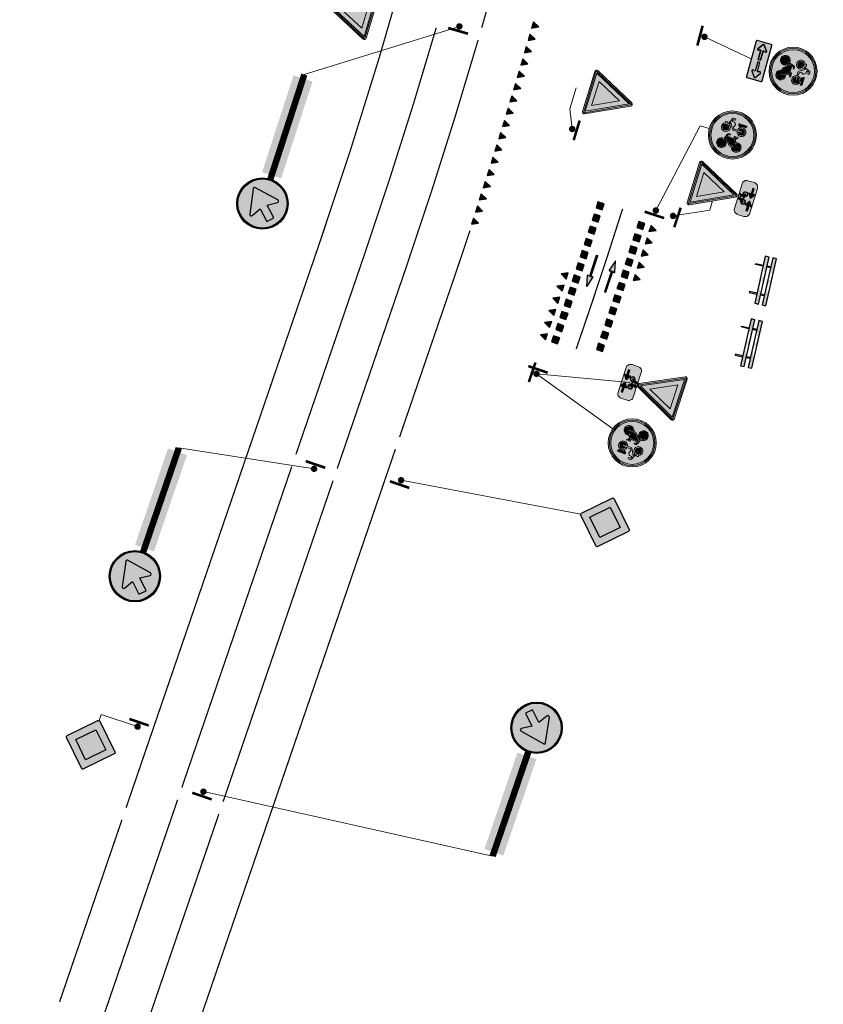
# Model space of a CAD drawing. Header units: metres. Extents: x 232695 to 233536, y 552964 to 554401.
# Tile 9 of 23: x 233237 to 233300, y 553698 to 553775. Entities that reach past the tile are written whole.
import ezdxf

# ---------------------------------------------------------------- set-up
doc = ezdxf.new("R2010")
doc.units = ezdxf.units.M
for name, pattern in [('VW-1-1_STREEP', [2, 1, -1]), ('VW-3-3_STREEP', [6, 3, -3]), ('VW-5050_STREEP', [1, 0.5, -0.5])]:
    doc.linetypes.add(name, pattern=pattern)
for name, color, linetype, lineweight in [('N-WE-VW-MARKERING_DWARS-S', 7, 'Continuous', 25), ('N-WE-VW-VERKEERSTEKEN_BORD-AANPIJLING-T18', 7, 'Continuous', 13), ('N-WE-VW-VERKEERSTEKEN_BORD-S', 7, 'Continuous', 25), ('N-WE-VW-VERKEERSTEKEN_BORD_ONDERBORD-S', 7, 'Continuous', 25), ('N-WE-VW-VERKEERSTEKEN_PAAL-S', 7, 'Continuous', 25), ('N-WE-VW-VERKEERSTEKEN_PAAL_DUBBEL-S', 7, 'Continuous', 25), ('to-xx-bibcontour', 7, 'Continuous', 25), ('to-xx-bibkleur', 7, 'Continuous', 13), ('to-xx-bibmono', 7, 'Continuous', 13)]:
    doc.layers.add(name, color=color, linetype=linetype, lineweight=lineweight)
for name, color, linetype, lineweight, true_color in [('N-WE-VW-MARKERING_DWARS_OVERSTEEK_KANALISATIESTREEP50_010-G', 7, 'VW-5050_STREEP', 13, 0xffffff), ('N-WE-VW-MARKERING_FIGUUR-S', 7, 'Continuous', 13, 0xffffff), ('N-WE-VW-MARKERING_LANGS_STREEP_33-G', 7, 'VW-3-3_STREEP', 13, 0xffffff)]:
    doc.layers.add(name, color=color, linetype=linetype, lineweight=lineweight, true_color=true_color)
doc.layers.add('N-WE-VW-MARKERING_LANGS_STREEP_010-G', color=7, linetype='Continuous', true_color=0xffffff)
doc.layers.add('N-WE-VW-MARKERING_LANGS_STREEP_11_010-G', color=7, linetype='VW-1-1_STREEP', true_color=0xffffff)

# ---------------------------------------------------------------- blocks, each defined once
blk = doc.blocks.new('B01')
h = blk.add_hatch(color=255)
edge = h.paths.add_edge_path()
edge.add_line((0.521, 0.491), (0.991, 0.021))
edge.add_arc((0.971, 0), 0.0293, -45, 45, ccw=False)
edge.add_line((0.991, -0.021), (0.521, -0.491))
edge.add_arc((0.5, -0.471), 0.0293, 225, 315, ccw=False)
edge.add_line((0.479, -0.491), (0.009, -0.021))
edge.add_arc((0.029, 0), 0.0293, 135, 225, ccw=False)
edge.add_line((0.009, 0.021), (0.479, 0.491))
edge.add_arc((0.5, 0.471), 0.0293, 45, 135, ccw=False)
h.paths.add_polyline_path([(0.5, 0.31), (0.81, 0), (0.5, -0.31), (0.19, 0)], flags=16)
at = {"true_color": 0xfad505}
blk.add_hatch(color=40, dxfattribs=at).paths.add_polyline_path([(0.5, 0.31), (0.81, 0), (0.5, -0.31), (0.19, 0)])
at = {"color": 250}
blk.add_lwpolyline([(0.521, 0.491), (0.991, 0.021, -0.414214), (0.991, -0.021), (0.521, -0.491, -0.414214), (0.479, -0.491), (0.009, -0.021, -0.414214), (0.009, 0.021), (0.479, 0.491, -0.414214)], format="xyb", close=True, dxfattribs=at)
at = {"color": 40, "true_color": 0xfad505}
blk.add_lwpolyline([(0.5, 0.31), (0.81, 0), (0.5, -0.31), (0.19, 0)], close=True, dxfattribs=at)
blk = doc.blocks.new('*U10')
at = {"const_width": 0.25, "flags": 128}
blk.add_lwpolyline([(0.128, -0.012, 1), (-0.121, 0.016, 1)], format="xyb", close=True, dxfattribs=at)
at = {"const_width": 0.2, "flags": 128}
blk.add_lwpolyline([(0.758, -0.446), (-0.832, -0.265)], dxfattribs=at)
blk = doc.blocks.new('D02r_BB22')
h = blk.add_hatch(color=255)
edge = h.paths.add_edge_path()
edge.add_arc((0, 2.641), 0.5, 0, 360)
edge = h.paths.add_edge_path(flags=17)
edge.add_arc((0, 2.641), 0.48, 0, 360)
at = {"true_color": 0x007dfa}
h = blk.add_hatch(color=150, dxfattribs=at)
edge = h.paths.add_edge_path()
edge.add_arc((0, 2.641), 0.48, 0, 360)
edge = h.paths.add_edge_path(flags=16)
edge.add_arc((0.142, 2.911), 0.0275, 10.4106, 147.4324)
edge.add_line((0.118, 2.926), (0.009, 2.751))
edge.add_line((0.009, 2.751), (-0.188, 2.948))
edge.add_line((-0.188, 2.948), (-0.297, 2.838))
edge.add_line((-0.297, 2.838), (-0.1, 2.641))
edge.add_line((-0.1, 2.641), (-0.275, 2.532))
edge.add_arc((-0.26, 2.509), 0.0276, 121.9964, 259.0182)
edge.add_line((-0.266, 2.482), (0.234, 2.392))
edge.add_arc((0.238, 2.416), 0.0239, 259.8431, 392.4604)
edge.add_line((0.258, 2.429), (0.169, 2.916))
h = blk.add_hatch(color=255)
edge = h.paths.add_edge_path()
edge.add_arc((0.142, 2.911), 0.0275, 10.4106, 147.4324)
edge.add_line((0.118, 2.926), (0.009, 2.751))
edge.add_line((0.009, 2.751), (-0.188, 2.948))
edge.add_line((-0.188, 2.948), (-0.297, 2.838))
edge.add_line((-0.297, 2.838), (-0.1, 2.641))
edge.add_line((-0.1, 2.641), (-0.275, 2.532))
edge.add_arc((-0.26, 2.509), 0.0276, 121.9964, 259.0182)
edge.add_line((-0.266, 2.482), (0.234, 2.392))
edge.add_arc((0.238, 2.416), 0.0239, 259.8431, 392.4604)
edge.add_line((0.258, 2.429), (0.169, 2.916))
at = {"color": 150, "true_color": 0x007dfa}
blk.add_lwpolyline([(0.169, 2.916, 0.681015), (0.118, 2.926), (0.009, 2.751), (-0.188, 2.948), (-0.297, 2.838), (-0.1, 2.641), (-0.275, 2.532, 0.681015), (-0.266, 2.482), (0.234, 2.392, 0.653244), (0.258, 2.429)], format="xyb", close=True, dxfattribs=at)
at = {"color": 251, "const_width": 0.125}
blk.add_lwpolyline([(0, 2.166), (0, 0)], dxfattribs=at)
at = {"color": 150, "true_color": 0x007dfa}
for radius in [0.5, 0.48]:
    blk.add_circle((0, 2.641), radius, dxfattribs=at)
at = {"color": 254}
blk.add_solid([(-0.195, 2.062), (-0.195, 1.989), (0.195, 2.062), (0.195, 1.989)], dxfattribs=at)
at = {"color": 2, "true_color": 0xffff00}
blk.add_solid([(-0.195, 1.989), (0.195, 1.989), (-0.195, 0.079), (0.195, 0.079)], dxfattribs=at)
blk = doc.blocks.new('*U25')
at = {"const_width": 0.2, "flags": 128}
blk.add_lwpolyline([(0.489, 0.733), (0.228, -0.846)], dxfattribs=at)
at = {"const_width": 0.25, "flags": 128}
blk.add_lwpolyline([(0.024, 0.125, 1), (-0.017, -0.121, 1)], format="xyb", close=True, dxfattribs=at)
blk = doc.blocks.new('*U13')
at = {"const_width": 0.2, "flags": 128}
blk.add_lwpolyline([(0.451, 0.757), (0.272, -0.833)], dxfattribs=at)
at = {"const_width": 0.25, "flags": 128}
blk.add_lwpolyline([(0.017, 0.126, 1), (-0.011, -0.122, 1)], format="xyb", close=True, dxfattribs=at)
blk = doc.blocks.new('OB502')
at = {"true_color": 0xffffff}
h = blk.add_hatch(color=7, dxfattribs=at)
edge = h.paths.add_edge_path(flags=16)
edge.add_line((-0.022, 0.182), (-0.213, 0.182))
edge.add_line((-0.213, 0.182), (-0.201, 0.232))
edge.add_arc((-0.213, 0.235), 0.0125, 346.809, 484.6547)
edge.add_line((-0.22, 0.245), (-0.33, 0.17))
edge.add_arc((-0.323, 0.159), 0.0125, 124.6547, 235.3344)
edge.add_line((-0.33, 0.149), (-0.22, 0.073))
edge.add_arc((-0.213, 0.084), 0.0125, 235.3344, 373.1912)
edge.add_line((-0.201, 0.086), (-0.213, 0.136))
edge.add_line((-0.213, 0.136), (-0.022, 0.136))
edge.add_line((-0.022, 0.136), (-0.022, 0.182))
edge = h.paths.add_edge_path(flags=16)
edge.add_line((0.33, 0.17), (0.22, 0.245))
edge.add_arc((0.213, 0.235), 0.0125, 55.3453, 193.191)
edge.add_line((0.201, 0.232), (0.213, 0.182))
edge.add_line((0.213, 0.182), (0.022, 0.182))
edge.add_line((0.022, 0.182), (0.022, 0.136))
edge.add_line((0.022, 0.136), (0.213, 0.136))
edge.add_line((0.213, 0.136), (0.201, 0.086))
edge.add_arc((0.213, 0.084), 0.0125, 166.8088, 304.6656)
edge.add_line((0.22, 0.073), (0.33, 0.149))
edge.add_arc((0.323, 0.159), 0.0125, 304.6656, 415.3453)
edge = h.paths.add_edge_path()
edge.add_arc((0.357, 0.018), 0.018, 270, 360)
edge.add_line((0.375, 0.018), (0.375, 0.3))
edge.add_arc((0.357, 0.3), 0.018, 360, 450)
edge.add_line((0.357, 0.318), (-0.357, 0.318))
edge.add_arc((-0.357, 0.3), 0.018, 90, 180)
edge.add_line((-0.375, 0.3), (-0.375, 0.018))
edge.add_arc((-0.357, 0.018), 0.018, 180, 270)
edge.add_line((-0.357, 0), (0.357, 0))
blk.add_hatch(color=250).paths.add_polyline_path([(-0.022, 0.136), (-0.022, 0.182), (-0.213, 0.182), (-0.201, 0.232, 0.68629), (-0.22, 0.245), (-0.33, 0.17, 0.524342), (-0.33, 0.149), (-0.22, 0.073, 0.686362), (-0.201, 0.086), (-0.213, 0.136)])
h = blk.add_hatch(color=250)
edge = h.paths.add_edge_path()
edge.add_line((0.33, 0.17), (0.22, 0.245))
edge.add_arc((0.213, 0.235), 0.0125, 55.3453, 193.191)
edge.add_line((0.201, 0.232), (0.213, 0.182))
edge.add_line((0.213, 0.182), (0.022, 0.182))
edge.add_line((0.022, 0.182), (0.022, 0.136))
edge.add_line((0.022, 0.136), (0.213, 0.136))
edge.add_line((0.213, 0.136), (0.201, 0.086))
edge.add_arc((0.213, 0.084), 0.0125, 166.8088, 304.6656)
edge.add_line((0.22, 0.073), (0.33, 0.149))
edge.add_arc((0.323, 0.159), 0.0125, 304.6656, 415.3453)
at = {"color": 250}
for points in [[(0.357, 0, 0.414214), (0.375, 0.018), (0.375, 0.3, 0.414214), (0.357, 0.318), (-0.357, 0.318, 0.414214), (-0.375, 0.3), (-0.375, 0.018, 0.414214), (-0.357, 0)], [(-0.213, 0.136), (-0.201, 0.086, -0.686362), (-0.22, 0.073), (-0.33, 0.149, -0.524342), (-0.33, 0.17), (-0.22, 0.245, -0.68629), (-0.201, 0.232), (-0.213, 0.182), (-0.022, 0.182), (-0.022, 0.136)], [(-0.022, 0.182), (-0.213, 0.182), (-0.201, 0.232, 0.68629), (-0.22, 0.245), (-0.33, 0.17, 0.524342), (-0.33, 0.149), (-0.22, 0.073, 0.686362), (-0.201, 0.086), (-0.213, 0.136), (-0.022, 0.136)], [(0.33, 0.17), (0.22, 0.245, 0.68629), (0.201, 0.232), (0.213, 0.182), (0.022, 0.182), (0.022, 0.136), (0.213, 0.136), (0.201, 0.086, 0.686362), (0.22, 0.073), (0.33, 0.149, 0.524342)]]:
    blk.add_lwpolyline(points, format="xyb", close=True, dxfattribs=at)
blk = doc.blocks.new('N-SVW-VERKEERSTEKEN_BORD_G12A-SO')
at = {"true_color": 0x007dc8}
h = blk.add_hatch(color=152, dxfattribs=at)
h.dxf.hatch_style = 1
h.paths.add_polyline_path([(-3.35, 0, 1), (3.35, 0, 1)])
h.paths.add_polyline_path([(-0.05, 1.66), (-0.24, 1.96, 0.255306), (-0.31, 2), (-0.71, 2), (-0.61, 2.24, -0.318303), (-0.48, 2.33), (-0.26, 2.33), (-0.26, 2.55), (-0.53, 2.55, 0.321327), (-0.76, 2.41), (-1.16, 1.53), (-1.29, 1.55), (-1.29, 1.72, 0.106802), (-1.66, 1.65), (-1.59, 1.49, 0.671062), (-1.66, 0.25, 0.948349), (-0.96, 1.45), (-0.82, 1.78), (-0.25, 0.85, 0.261076), (-0.1, 0.76), (0.52, 0.76, 0.931549), (1.9, 0.86, 0.922827), (0.53, 0.97), (0, 0.97, -0.255202), (-0.12, 1.04), (-0.22, 1.2), (-0.05, 1.57, 0.251346)], flags=16)
h.paths.add_polyline_path([(-1.23, 1.33), (-1.44, 0.88, 1), (-1.25, 0.79), (-1.05, 1.25, -0.86337), (-1.52, 0.43, -0.929509)], flags=0)
h.paths.add_polyline_path([(0.52, 2), (1.72, 2), (1.72, 1.72), (1.17, 1.72, 0.136609), (0.71, 1.56, -0.485649), (0.59, 1.58), (0.44, 1.89, -0.526528)], flags=16)
h.paths.add_polyline_path([(-0.56, 0.04), (-0.33, 0.04), (-0.33, -0.11), (-0.53, -0.11, 0.345861), (-0.65, -0.19), (-0.74, -0.43), (0.56, -0.43), (0.64, -0.27), (0.41, -0.27, -1), (0.41, -0.11), (0.99, -0.11), (0.99, -0.27), (0.81, -0.27), (0.68, -0.55), (0.89, -0.95, -0.318009), (1.74, -1.18, -0.476174), (1.51, -2.32, -0.529348), (0.4, -1.74), (0.04, -1.74), (-0.85, -0.75), (-0.93, -0.98, -0.427471), (-0.6, -2.02, -0.4733), (-1.74, -2.24, -0.794265), (-1.08, -0.92), (-0.81, -0.15, -0.334348)], flags=16)
h.paths.add_polyline_path([(1.69, 0.88, -0.929509), (0.74, 0.76), (1.25, 0.76, 1), (1.25, 0.97), (0.74, 0.97, -0.86337)], flags=0)
h.paths.add_polyline_path([(-0.79, -0.58), (0.49, -0.58), (0.06, -1.53)], flags=0)
h.paths.add_polyline_path([(-1.14, -1.08), (-1.33, -1.63, 1.053204), (-1.18, -1.68), (-0.99, -1.13, -0.542254), (-0.88, -2.12, -0.632638), (-1.86, -1.66, -0.479903)], flags=0)
h.paths.add_polyline_path([(0.6, -0.73), (0.75, -1.02, 0.234167), (0.4, -1.58), (0.21, -1.58)], flags=0)
h.paths.add_polyline_path([(0.82, -1.17), (1.04, -1.58), (0.56, -1.58, -0.216058)], flags=0)
h.paths.add_polyline_path([(0.96, -1.09, -0.564261), (1.74, -1.75, -0.396488), (1.1, -2.25, -0.350134), (0.56, -1.74), (1.17, -1.74, 0.566151), (1.23, -1.62)], flags=0)
h = blk.add_hatch(color=152, dxfattribs=at)
h.dxf.hatch_style = 1
h.paths.add_polyline_path([(3.36, 1.15), (3.55, 1.22, 0.577878), (-2.83, 2.46), (-2.68, 2.33, -0.577878)])
at = {"true_color": 0xffffff}
h = blk.add_hatch(color=7, dxfattribs=at)
h.dxf.hatch_style = 1
h.paths.add_polyline_path([(-2.68, 2.33), (-2.53, 2.19, -0.577878), (3.17, 1.09), (3.36, 1.15, 0.577878)])
at = {"true_color": 0x007dc8}
h = blk.add_hatch(color=152, dxfattribs=at)
h.dxf.hatch_style = 1
h.paths.add_polyline_path([(-2.68, 2.33), (-2.83, 2.46, 0.180494), (-3.75, 0, 0.414214), (0, -3.75), (0, -3.55, -0.414214), (-3.55, 0, -0.180494)])
at = {"true_color": 0xffffff}
h = blk.add_hatch(color=7, dxfattribs=at)
h.dxf.hatch_style = 1
h.paths.add_polyline_path([(-3.35, 0, -0.180494), (-2.53, 2.19), (-2.68, 2.33, 0.180494), (-3.55, 0, 0.414214), (0, -3.55), (0, -3.35, -0.414214)])
h = blk.add_hatch(color=7, dxfattribs=at)
h.dxf.hatch_style = 1
h.paths.add_polyline_path([(-0.05, 1.66), (-0.24, 1.96, 0.255306), (-0.31, 2), (-0.71, 2), (-0.61, 2.24, -0.318303), (-0.48, 2.33), (-0.26, 2.33), (-0.26, 2.55), (-0.53, 2.55, 0.321327), (-0.76, 2.41), (-1.16, 1.53), (-1.29, 1.55), (-1.29, 1.72, 0.106802), (-1.66, 1.65), (-1.59, 1.49, 0.671062), (-1.66, 0.25, 0.948349), (-0.96, 1.45), (-0.82, 1.78), (-0.25, 0.85, 0.259153), (-0.1, 0.76), (0.52, 0.76, 0.931549), (1.9, 0.86, 0.922827), (0.53, 0.97), (0, 0.97, -0.255465), (-0.12, 1.04), (-0.22, 1.2), (-0.05, 1.57, 0.249583)])
h.paths.add_polyline_path([(-1.52, 0.43, -0.929509), (-1.23, 1.33), (-1.44, 0.88, 1), (-1.25, 0.79), (-1.05, 1.25, -0.86337)], flags=16)
h.paths.add_polyline_path([(1.69, 0.88, -0.929509), (0.74, 0.76), (1.25, 0.76, 1), (1.25, 0.97), (0.74, 0.97, -0.86337)], flags=16)
h = blk.add_hatch(color=7, dxfattribs=at)
h.dxf.hatch_style = 1
h.paths.add_polyline_path([(1.17, 1.72), (1.72, 1.72), (1.72, 2), (0.52, 2, 0.572156), (0.45, 1.88), (0.59, 1.58, 0.436321), (0.7, 1.55, -0.140127)])
h = blk.add_hatch(color=7, dxfattribs=at)
h.dxf.hatch_style = 1
h.paths.add_polyline_path([(0.68, -0.55), (0.81, -0.27), (0.99, -0.27), (0.99, -0.11), (0.41, -0.11, 1), (0.41, -0.27), (0.64, -0.27), (0.56, -0.43), (-0.74, -0.43), (-0.65, -0.19, -0.345861), (-0.53, -0.11), (-0.33, -0.11), (-0.33, 0.04), (-0.56, 0.04, 0.334348), (-0.81, -0.15), (-1.08, -0.92, 0.794265), (-1.74, -2.24, 0.4733), (-0.6, -2.02, 0.427471), (-0.93, -0.98), (-0.85, -0.75), (0.04, -1.74), (0.4, -1.74, 0.529348), (1.51, -2.32, 0.476174), (1.74, -1.18, 0.318009), (0.89, -0.95)])
h.paths.add_polyline_path([(-0.79, -0.58), (0.49, -0.58), (0.06, -1.53)], flags=16)
h.paths.add_polyline_path([(-0.99, -1.13, -0.542254), (-0.88, -2.12, -0.632638), (-1.86, -1.66, -0.479903), (-1.14, -1.08), (-1.33, -1.63, 1.053204), (-1.18, -1.68)], flags=16)
h.paths.add_polyline_path([(0.6, -0.73), (0.75, -1.02, 0.234167), (0.4, -1.58), (0.21, -1.58)], flags=16)
h.paths.add_polyline_path([(0.82, -1.17), (1.04, -1.58), (0.56, -1.58, -0.216058)], flags=16)
h.paths.add_polyline_path([(0.56, -1.74), (1.17, -1.74, 0.566151), (1.23, -1.62), (0.96, -1.09, -0.564261), (1.74, -1.75, -0.396488), (1.1, -2.25, -0.350134)], flags=16)
at = {"true_color": 0x007dc8}
h = blk.add_hatch(color=152, dxfattribs=at)
h.dxf.hatch_style = 1
h.paths.add_polyline_path([(-1.05, 1.25), (-1.25, 0.79, -1), (-1.44, 0.88), (-1.23, 1.33, 0.929509), (-1.52, 0.43, 0.86337)])
h = blk.add_hatch(color=152, dxfattribs=at)
h.dxf.hatch_style = 1
h.paths.add_polyline_path([(3.75, 0, 0.083022), (3.55, 1.22), (3.36, 1.15, -0.083022), (3.55, 0, -0.414214), (0, -3.55), (0, -3.75, 0.414214)])
at = {"true_color": 0xffffff}
h = blk.add_hatch(color=7, dxfattribs=at)
h.dxf.hatch_style = 1
h.paths.add_polyline_path([(3.36, 1.15), (3.17, 1.09, -0.083022), (3.35, 0, -0.414214), (0, -3.35), (0, -3.55, 0.414214), (3.55, 0, 0.083022)])
at = {"true_color": 0x007dc8}
h = blk.add_hatch(color=152, dxfattribs=at)
h.dxf.hatch_style = 1
h.paths.add_polyline_path([(0.74, 0.97), (1.25, 0.97, -1), (1.25, 0.76), (0.74, 0.76, 0.929509), (1.69, 0.88, 0.86337)])
h = blk.add_hatch(color=152, dxfattribs=at)
h.dxf.hatch_style = 1
h.paths.add_polyline_path([(-1.18, -1.68, -1.053204), (-1.33, -1.63), (-1.14, -1.08, 0.479903), (-1.86, -1.66, 0.632638), (-0.88, -2.12, 0.542254), (-0.99, -1.13)])
h = blk.add_hatch(color=152, dxfattribs=at)
h.dxf.hatch_style = 1
h.paths.add_polyline_path([(0.49, -0.58), (-0.79, -0.58), (0.06, -1.53)])
h = blk.add_hatch(color=152, dxfattribs=at)
h.dxf.hatch_style = 1
h.paths.add_polyline_path([(0.21, -1.58), (0.4, -1.58, -0.234167), (0.75, -1.02), (0.6, -0.73)])
h = blk.add_hatch(color=152, dxfattribs=at)
h.dxf.hatch_style = 1
h.paths.add_polyline_path([(0.56, -1.74, 0.350134), (1.1, -2.25, 0.396488), (1.74, -1.75, 0.564261), (0.96, -1.09), (1.29, -1.74)])
h = blk.add_hatch(color=152, dxfattribs=at)
h.dxf.hatch_style = 1
h.paths.add_polyline_path([(1.04, -1.58), (0.82, -1.17, 0.216058), (0.56, -1.58)])
at = {"color": 7, "lineweight": 0, "true_color": 0xffffff}
for points in [[(0.53, 0.97, -0.922827), (1.9, 0.86, -0.931549), (0.52, 0.76), (-0.1, 0.76, -0.259153), (-0.25, 0.85), (-0.82, 1.78), (-0.96, 1.45, -0.948349), (-1.66, 0.25, -0.671062), (-1.59, 1.49), (-1.66, 1.65, -0.106802), (-1.29, 1.72), (-1.29, 1.55), (-1.16, 1.53), (-0.76, 2.41, -0.321327), (-0.53, 2.55), (-0.26, 2.55), (-0.26, 2.33), (-0.48, 2.33, 0.318303), (-0.61, 2.24), (-0.71, 2), (-0.31, 2, -0.265598), (-0.23, 1.96), (-0.05, 1.66, -0.249583), (-0.05, 1.57), (-0.22, 1.2), (-0.12, 1.04, 0.255465), (0, 0.97)], [(1.72, 2), (0.52, 2, 0.526528), (0.44, 1.89), (0.59, 1.58, 0.485649), (0.71, 1.56, -0.136609), (1.17, 1.72), (1.72, 1.72)], [(0.68, -0.55), (0.81, -0.27), (0.99, -0.27), (0.99, -0.11), (0.41, -0.11, 1), (0.41, -0.27), (0.64, -0.27), (0.56, -0.43), (-0.74, -0.43), (-0.65, -0.19, -0.345861), (-0.53, -0.11), (-0.33, -0.11), (-0.33, 0.04), (-0.56, 0.04, 0.334348), (-0.81, -0.15), (-1.08, -0.92, 0.794265), (-1.74, -2.24, 0.4733), (-0.6, -2.02, 0.427471), (-0.93, -0.98), (-0.85, -0.75), (0.04, -1.74), (0.4, -1.74, 0.529348), (1.51, -2.32, 0.476174), (1.74, -1.18, 0.318009), (0.89, -0.95)], [(-1.05, 1.25, -0.86337), (-1.52, 0.43, -0.929509), (-1.23, 1.33), (-1.44, 0.88, 1), (-1.25, 0.79)], [(0.74, 0.97, -0.86337), (1.69, 0.88, -0.929509), (0.74, 0.76), (1.25, 0.76, 1), (1.25, 0.97)], [(-0.99, -1.13, -0.542254), (-0.88, -2.12, -0.632638), (-1.86, -1.66, -0.479903), (-1.14, -1.08), (-1.33, -1.63, 1.053204), (-1.18, -1.68)], [(0.6, -0.73), (0.21, -1.58), (0.4, -1.58, -0.234167), (0.75, -1.02)], [(0.96, -1.09, -0.564261), (1.74, -1.75, -0.396488), (1.1, -2.25, -0.350134), (0.56, -1.74), (1.17, -1.74, 0.566151), (1.23, -1.62)], [(1.04, -1.58), (0.82, -1.17, 0.216058), (0.56, -1.58)]]:
    blk.add_lwpolyline(points, format="xyb", close=True, dxfattribs=at)
blk.add_lwpolyline([(0.49, -0.58), (-0.79, -0.58), (0.06, -1.53)], close=True, dxfattribs=at)
at = {"color": 152, "lineweight": 0, "true_color": 0x007dc8}
blk.add_circle((0, 0), 3.75, dxfattribs=at)
at = {"color": 7, "lineweight": 0, "true_color": 0xffffff}
for radius in [3.55, 3.35]:
    blk.add_circle((0, 0), radius, dxfattribs=at)
blk = doc.blocks.new('*U9')
at = {"const_width": 0.2, "flags": 128}
blk.add_lwpolyline([(-0.797, 0.362), (0.803, 0.362)], dxfattribs=at)
at = {"const_width": 0.25, "flags": 128}
blk.add_lwpolyline([(-0.122, 0.002, 1), (0.128, 0.002, 1)], format="xyb", close=True, dxfattribs=at)
blk = doc.blocks.new('N-SVW-MARKERING_DWARS_DRIEHOEK_50 50')
at = {"flags": 128}
blk.add_lwpolyline([(0.25, -0.25), (0.5, 0.25), (0, 0.25)], close=True, dxfattribs=at)
blk.add_solid([(0, 0.25), (0.5, 0.25), (0.25, -0.25), (0.5, 0.25)])
blk = doc.blocks.new('N-SVW-VERKEERSTEKEN_BORD_B06-SO')
at = {"true_color": 0xff0000}
h = blk.add_hatch(color=1, dxfattribs=at)
h.dxf.hatch_style = 1
h.paths.add_polyline_path([(-3.53, 3.13), (-0.27, -3.4, 0.284079), (0, -3.56), (0, -3.36, -0.284079), (-0.09, -3.31), (-3.35, 3.22, -0.557537), (-3.26, 3.36), (0, 3.36), (0, 3.56), (-3.26, 3.56, 0.557537)])
at = {"true_color": 0xffffff}
h = blk.add_hatch(color=7, dxfattribs=at)
h.dxf.hatch_style = 1
h.paths.add_polyline_path([(-0.09, -3.31, 0.284079), (0, -3.36), (0, -3.04), (-3.1, 3.16), (0, 3.16), (0, 3.36), (-3.26, 3.36, 0.557537), (-3.35, 3.22)])
at = {"true_color": 0xff0000}
h = blk.add_hatch(color=1, dxfattribs=at)
h.dxf.hatch_style = 1
h.paths.add_polyline_path([(0, -3.04), (0, -1.48), (-1.97, 2.46), (0, 2.46), (0, 3.16), (-3.1, 3.16)], flags=17)
h = blk.add_hatch(color=1, dxfattribs=at)
h.dxf.hatch_style = 1
h.paths.add_polyline_path([(0, 3.36), (3.26, 3.36, -0.557537), (3.35, 3.22), (0.09, -3.31, -0.284079), (0, -3.36), (0, -3.56, 0.284079), (0.27, -3.4), (3.53, 3.13, 0.557537), (3.26, 3.56), (0, 3.56)])
at = {"true_color": 0xffffff}
h = blk.add_hatch(color=7, dxfattribs=at)
h.dxf.hatch_style = 1
h.paths.add_polyline_path([(0, -3.04), (0, -3.36, 0.284079), (0.09, -3.31), (3.35, 3.22, 0.557537), (3.26, 3.36), (0, 3.36), (0, 3.16), (3.1, 3.16)])
at = {"true_color": 0xff0000}
h = blk.add_hatch(color=1, dxfattribs=at)
h.dxf.hatch_style = 1
h.paths.add_polyline_path([(0, -3.04), (3.1, 3.16), (0, 3.16), (0, 2.46), (1.97, 2.46), (0, -1.48)], flags=17)
at = {"true_color": 0xffffff}
h = blk.add_hatch(color=7, dxfattribs=at)
h.dxf.hatch_style = 1
h.paths.add_polyline_path([(0, -1.48), (1.97, 2.46), (-1.97, 2.46)])
at = {"color": 1, "lineweight": 0, "true_color": 0xff0000}
blk.add_lwpolyline([(-3.53, 3.13), (-0.27, -3.4, 0.618034), (0.27, -3.4), (3.53, 3.13, 0.557537), (3.26, 3.56), (-3.26, 3.56, 0.557537)], format="xyb", close=True, dxfattribs=at)
at = {"color": 7, "lineweight": 0, "true_color": 0xffffff}
blk.add_lwpolyline([(-3.35, 3.22), (-0.09, -3.31, 0.618034), (0.09, -3.31), (3.35, 3.22, 0.557537), (3.26, 3.36), (-3.26, 3.36, 0.557537)], format="xyb", close=True, dxfattribs=at)
for points in [[(-3.1, 3.16), (0, -3.04), (3.1, 3.16)], [(-1.97, 2.46), (0, -1.48), (1.97, 2.46)]]:
    blk.add_lwpolyline(points, close=True, dxfattribs=at)
blk = doc.blocks.new('P06')
at = {"layer": 'to-xx-bibkleur'}
h = blk.add_hatch(color=256, dxfattribs=at)
edge = h.paths.add_edge_path()
edge.add_line((-0.508, 0.136), (-0.005, 0.001))
edge.add_arc((0, 0.015), 0.015, 250, 373.2223)
edge.add_line((0.015, 0.018), (-0.007, 0.112))
edge.add_line((-0.007, 0.112), (1.063, 0.112))
edge.add_line((1.063, 0.112), (1.063, 0.188))
edge.add_line((1.063, 0.188), (-0.007, 0.188))
edge.add_line((-0.007, 0.188), (0.015, 0.282))
edge.add_arc((0, 0.285), 0.015, 346.7777, 470)
edge.add_line((-0.005, 0.299), (-0.508, 0.164))
edge.add_arc((-0.504, 0.15), 0.015, 105, 255)
at = {"layer": 'to-xx-bibmono'}
h = blk.add_hatch(color=256, dxfattribs=at)
edge = h.paths.add_edge_path()
edge.add_line((-0.508, 0.136), (-0.005, 0.001))
edge.add_arc((0, 0.015), 0.015, 250, 373.2223)
edge.add_line((0.015, 0.018), (-0.007, 0.112))
edge.add_line((-0.007, 0.112), (1.063, 0.112))
edge.add_line((1.063, 0.112), (1.063, 0.188))
edge.add_line((1.063, 0.188), (-0.007, 0.188))
edge.add_line((-0.007, 0.188), (0.015, 0.282))
edge.add_arc((0, 0.285), 0.015, 346.7777, 470)
edge.add_line((-0.005, 0.299), (-0.508, 0.164))
edge.add_arc((-0.504, 0.15), 0.015, 105, 255)
at = {"layer": 'to-xx-bibcontour'}
blk.add_lwpolyline([(-0.508, 0.136), (-0.005, 0.001, 0.596252), (0.015, 0.018), (-0.007, 0.112), (1.063, 0.112), (1.063, 0.188), (-0.007, 0.188), (0.015, 0.282, 0.596252), (-0.005, 0.299), (-0.508, 0.164, 0.767327)], format="xyb", close=True, dxfattribs=at)
at = {"layer": 'to-xx-bibkleur'}
blk.add_lwpolyline([(-0.508, 0.136), (-0.005, 0.001, 0.596252), (0.015, 0.018), (-0.007, 0.112), (1.063, 0.112), (1.063, 0.188), (-0.007, 0.188), (0.015, 0.282, 0.596252), (-0.005, 0.299), (-0.508, 0.164, 0.767327)], format="xyb", close=True, dxfattribs=at)
at = {"layer": 'to-xx-bibmono'}
blk.add_lwpolyline([(-0.508, 0.136), (-0.005, 0.001, 0.596252), (0.015, 0.018), (-0.007, 0.112), (1.063, 0.112), (1.063, 0.188), (-0.007, 0.188), (0.015, 0.282, 0.596252), (-0.005, 0.299), (-0.508, 0.164, 0.767327)], format="xyb", close=True, dxfattribs=at)
blk = doc.blocks.new('*U12')
at = {"const_width": 0.2, "flags": 128}
blk.add_lwpolyline([(-0.444, -0.752), (-0.264, 0.838)], dxfattribs=at)
at = {"const_width": 0.25, "flags": 128}
blk.add_lwpolyline([(-0.011, -0.122, 1), (0.018, 0.126, 1)], format="xyb", close=True, dxfattribs=at)
blk = doc.blocks.new('*U11')
at = {"const_width": 0.2, "flags": 128}
blk.add_lwpolyline([(-0.751, 0.45), (0.839, 0.27)], dxfattribs=at)
at = {"const_width": 0.25, "flags": 128}
blk.add_lwpolyline([(-0.121, 0.016, 1), (0.128, -0.012, 1)], format="xyb", close=True, dxfattribs=at)
blk = doc.blocks.new('*U14')
at = {"const_width": 0.2, "flags": 128}
blk.add_lwpolyline([(-0.444, -0.753), (-0.265, 0.837)], dxfattribs=at)
at = {"const_width": 0.25, "flags": 128}
blk.add_lwpolyline([(-0.011, -0.122, 1), (0.017, 0.126, 1)], format="xyb", close=True, dxfattribs=at)
blk = doc.blocks.new('N-SVW-MARKERING_DWARS_OVERSTEEK_BLOKSTREEP_050')
at = {"flags": 128}
blk.add_lwpolyline([(0, -0.25), (0.5, -0.25), (0.5, 0.25), (0, 0.25)], close=True, dxfattribs=at)
blk.add_solid([(0, 0.25), (0.5, 0.25), (0, -0.25), (0.5, -0.25)])
blk = doc.blocks.new('*U16')
at = {"const_width": 0.2, "flags": 128}
blk.add_lwpolyline([(0.36, 0.804), (0.367, -0.796)], dxfattribs=at)
at = {"const_width": 0.25, "flags": 128}
blk.add_lwpolyline([(0.003, 0.127, 1), (0.004, -0.123, 1)], format="xyb", close=True, dxfattribs=at)
blk = doc.blocks.new('N-SVW-VERKEERSTEKEN_BORD_ONDERBORD_OB503OB02-SO')
at = {"true_color": 0xffffff}
h = blk.add_hatch(color=7, dxfattribs=at)
h.dxf.hatch_style = 1
edge = h.paths.add_edge_path()
edge.add_line((2.75, -0.52), (2.75, 0.52))
edge.add_arc((2.02, 0.52), 0.726, 0, 90)
edge.add_line((2.02, 1.25), (-2.02, 1.25))
edge.add_arc((-2.02, 0.52), 0.726, 90, 180)
edge.add_line((-2.75, 0.52), (-2.75, -0.52))
edge.add_arc((-2.02, -0.52), 0.726, 180, 270)
edge.add_line((-2.02, -1.25), (2.02, -1.25))
edge.add_arc((2.02, -0.52), 0.726, 270, 360)
at = {"true_color": 0x191919}
h = blk.add_hatch(color=250, dxfattribs=at)
h.dxf.hatch_style = 1
h.paths.add_polyline_path([(0.37, 0.87), (0.43, 1.01), (0.52, 1.01), (0.52, 1.09), (0.23, 1.09, 1), (0.23, 1.01), (0.34, 1.01), (0.3, 0.93), (-0.37, 0.93), (-0.32, 1.05, -0.345861), (-0.26, 1.09), (-0.16, 1.09), (-0.16, 1.17), (-0.27, 1.17, 0.334348), (-0.4, 1.07), (-0.54, 0.67, 0.794265), (-0.88, -0.01, 0.4733), (-0.29, 0.11, 0.427471), (-0.47, 0.64), (-0.43, 0.76), (0.03, 0.25), (0.22, 0.25, 0.529348), (0.79, -0.05, 0.476174), (0.91, 0.54, 0.318009), (0.47, 0.66)])
h.paths.add_polyline_path([(-0.39, 0.85), (0.27, 0.85), (0.05, 0.36)], flags=16)
h.paths.add_polyline_path([(-0.5, 0.57, -0.542254), (-0.44, 0.06, -0.632638), (-0.94, 0.29, -0.479903), (-0.57, 0.59), (-0.67, 0.31, 1.053204), (-0.59, 0.28)], flags=16)
h.paths.add_polyline_path([(0.32, 0.77), (0.4, 0.62, 0.234167), (0.22, 0.33), (0.12, 0.33)], flags=16)
h.paths.add_polyline_path([(0.44, 0.55), (0.55, 0.33), (0.3, 0.33, -0.216058)], flags=16)
h.paths.add_polyline_path([(0.3, 0.25), (0.61, 0.25, 0.566151), (0.65, 0.31), (0.51, 0.58, -0.564261), (0.91, 0.25, -0.396488), (0.58, -0.01, -0.350134)], flags=16)
h = blk.add_hatch(color=250, dxfattribs=at)
h.dxf.hatch_style = 1
edge = h.paths.add_edge_path()
edge.add_arc((-0.29, -0.67), 0.0508, -55.4489, 55.3151, ccw=False)
edge.add_line((-0.26, -0.71), (-0.91, -1.17))
edge.add_arc((-0.94, -1.12), 0.0497, 163.0196, 304.618, ccw=False)
edge.add_line((-0.99, -1.11), (-0.91, -0.8))
edge.add_line((-0.91, -0.8), (-1.83, -0.8))
edge.add_line((-1.83, -0.8), (-1.83, -0.55))
edge.add_line((-1.83, -0.55), (-0.91, -0.55))
edge.add_line((-0.91, -0.55), (-0.99, -0.23))
edge.add_arc((-0.94, -0.22), 0.0509, 59.1524, 193.2055, ccw=False)
edge.add_line((-0.91, -0.18), (-0.26, -0.63))
h = blk.add_hatch(color=250, dxfattribs=at)
h.dxf.hatch_style = 1
edge = h.paths.add_edge_path()
edge.add_arc((0.29, -0.67), 0.0508, 484.6849, 595.4489)
edge.add_line((0.26, -0.71), (0.91, -1.17))
edge.add_arc((0.94, -1.12), 0.0497, 235.382, 376.9804)
edge.add_line((0.99, -1.11), (0.91, -0.8))
edge.add_line((0.91, -0.8), (1.83, -0.8))
edge.add_line((1.83, -0.8), (1.83, -0.55))
edge.add_line((1.83, -0.55), (0.91, -0.55))
edge.add_line((0.91, -0.55), (0.99, -0.23))
edge.add_arc((0.94, -0.22), 0.0509, 346.7945, 480.8476)
edge.add_line((0.91, -0.18), (0.26, -0.63))
at = {"color": 250, "lineweight": 0, "true_color": 0x191919}
for points in [[(2.75, -0.52), (2.75, 0.52, 0.414214), (2.02, 1.25), (-2.02, 1.25, 0.414214), (-2.75, 0.52), (-2.75, -0.52, 0.414214), (-2.02, -1.25), (2.02, -1.25, 0.414214)], [(0.37, 0.87), (0.43, 1.01), (0.52, 1.01), (0.52, 1.09), (0.23, 1.09, 1), (0.23, 1.01), (0.34, 1.01), (0.3, 0.93), (-0.37, 0.93), (-0.32, 1.05, -0.345861), (-0.26, 1.09), (-0.16, 1.09), (-0.16, 1.17), (-0.27, 1.17, 0.334348), (-0.4, 1.07), (-0.54, 0.67, 0.794265), (-0.88, -0.01, 0.4733), (-0.29, 0.11, 0.427471), (-0.47, 0.64), (-0.43, 0.76), (0.03, 0.25), (0.22, 0.25, 0.529348), (0.79, -0.05, 0.476174), (0.91, 0.54, 0.318009), (0.47, 0.66)], [(-0.5, 0.57, -0.542254), (-0.44, 0.06, -0.632638), (-0.94, 0.29, -0.479903), (-0.57, 0.59), (-0.67, 0.31, 1.053204), (-0.59, 0.28)], [(0.32, 0.77), (0.12, 0.33), (0.22, 0.33, -0.234167), (0.4, 0.62)], [(0.51, 0.58, -0.564261), (0.91, 0.25, -0.396488), (0.58, -0.01, -0.350134), (0.3, 0.25), (0.61, 0.25, 0.566151), (0.65, 0.31)], [(0.55, 0.33), (0.44, 0.55, 0.216058), (0.3, 0.33)], [(-1.83, -0.55), (-0.91, -0.55), (-0.99, -0.23, -0.662219), (-0.91, -0.18), (-0.26, -0.63, -0.524067), (-0.26, -0.71), (-0.91, -1.17, -0.710653), (-0.99, -1.11), (-0.91, -0.8), (-1.83, -0.8)], [(1.83, -0.55), (0.91, -0.55), (0.99, -0.23, 0.662219), (0.91, -0.18), (0.26, -0.63, 0.524067), (0.26, -0.71), (0.91, -1.17, 0.710653), (0.99, -1.11), (0.91, -0.8), (1.83, -0.8)]]:
    blk.add_lwpolyline(points, format="xyb", close=True, dxfattribs=at)
blk.add_lwpolyline([(0.27, 0.85), (-0.39, 0.85), (0.05, 0.36)], close=True, dxfattribs=at)
blk = doc.blocks.new('BB18')
h = blk.add_hatch(color=1)
h.dxf.hatch_style = 1
edge = h.paths.add_edge_path(flags=17)
edge.add_line((-0.25, 0.8), (-0.25, 1))
edge.add_line((-0.75, 0.8), (-0.75, 1))
edge.add_line((0.75, 0.8), (0.75, 1))
edge.add_line((0.25, 0.8), (0.25, 1))
h.paths.add_polyline_path([(0.75, 1), (0.75, 0.8), (1.25, 0.8), (1.25, 1)])
h.paths.add_polyline_path([(-0.75, 0.8), (-0.75, 1), (-1.25, 1), (-1.25, 0.8)])
h.paths.add_polyline_path([(-0.25, 1), (-0.25, 0.8), (0.25, 0.8), (0.25, 1)])
h = blk.add_hatch(color=1)
h.dxf.hatch_style = 1
edge = h.paths.add_edge_path(flags=17)
edge.add_line((-0.25, 0.4), (-0.25, 0.6))
edge.add_line((-0.75, 0.4), (-0.75, 0.6))
edge.add_line((0.75, 0.4), (0.75, 0.6))
edge.add_line((0.25, 0.4), (0.25, 0.6))
h.paths.add_polyline_path([(0.75, 0.6), (0.75, 0.4), (1.25, 0.4), (1.25, 0.6)])
h.paths.add_polyline_path([(-0.75, 0.4), (-0.75, 0.6), (-1.25, 0.6), (-1.25, 0.4)])
h.paths.add_polyline_path([(-0.25, 0.6), (-0.25, 0.4), (0.25, 0.4), (0.25, 0.6)])
for points in [[(-1.25, 0.8), (1.25, 0.8), (1.25, 1), (-1.25, 1)], [(-1.25, 0.4), (1.25, 0.4), (1.25, 0.6), (-1.25, 0.6)]]:
    blk.add_lwpolyline(points, close=True)
at = {"layer": 'N-WE-VW-VERKEERSTEKEN_BORD-S'}
for p, q in [((-0.775, 0.8), (-0.775, 0.6)), ((-0.725, 0.8), (-0.725, 0.6)), ((0.725, 0.8), (0.725, 0.6)), ((0.775, 0.8), (0.775, 0.6))]:
    blk.add_line(p, q, dxfattribs=at)
at = {"layer": 'N-WE-VW-VERKEERSTEKEN_BORD-S', "flags": 128}
for points in [[(-0.725, 0.4), (-0.725, 0), (-0.775, 0), (-0.775, 0.4)], [(0.725, 0.4), (0.725, 0), (0.775, 0), (0.775, 0.4)]]:
    blk.add_lwpolyline(points, dxfattribs=at)

msp = doc.modelspace()

# ---------------------------------------------------------------- linework, layer by layer
at = {"layer": 'N-WE-VW-MARKERING_DWARS_OVERSTEEK_KANALISATIESTREEP50_010-G', "ltscale": 2, "const_width": 0.1, "flags": 128}
msp.add_lwpolyline([(233280.812, 553749.211, 0.006632), (233284.428, 553760.127)], format="xyb", dxfattribs=at)
at = {"layer": 'N-WE-VW-MARKERING_LANGS_STREEP_010-G', "const_width": 0.1, "flags": 128}
msp.add_lwpolyline([(233273.447, 553774.252, 0.001828), (233274.252, 553777.078)], format="xyb", dxfattribs=at)
for points in [[(233250.076, 553715.032), (233258.647, 553740.052)], [(233253.292, 553713.93), (233261.864, 553738.95)]]:
    msp.add_lwpolyline(points, dxfattribs=at)
at = {"layer": 'N-WE-VW-MARKERING_LANGS_STREEP_11_010-G', "ltscale": 2, "const_width": 0.1, "flags": 128}
for points in [[(233258.971, 553740.998), (233264.306, 553756.57, 0.011637), (233269.904, 553774.243)], [(233262.188, 553739.896), (233267.523, 553755.468, 0.011637), (233273.169, 553773.292, 0.011637)], [(233267.046, 553742.351), (233271.117, 553754.237, 0.002735), (233272.532, 553758.441)]]:
    msp.add_lwpolyline(points, format="xyb", dxfattribs=at)
for points in [[(233239.057, 553682.867), (233249.752, 553714.086)], [(233242.273, 553681.765), (233252.968, 553712.984)], [(233240.549, 553698.332), (233245.411, 553712.522)]]:
    msp.add_lwpolyline(points, dxfattribs=at)
at = {"layer": 'N-WE-VW-MARKERING_LANGS_STREEP_33-G', "ltscale": 2, "const_width": 0.1, "flags": 128}
msp.add_lwpolyline([(233245.735, 553713.468), (233260.9, 553757.737, 0.014053), (233267.497, 553778.916)], format="xyb", dxfattribs=at)
msp.add_lwpolyline([(233237.492, 553656.085), (233266.722, 553741.405)], dxfattribs=at)
at = {"layer": 'N-WE-VW-VERKEERSTEKEN_BORD-AANPIJLING-T18'}
for p, q in [((233259.622, 553770.598), (233271.707, 553774.356)), ((233283.658, 553742.996), (233277.724, 553747.283)), ((233284.979, 553746.61), (233277.724, 553747.283)), ((233249.841, 553741.499), (233260.383, 553739.873)), ((233251.762, 553714.716), (233274.3, 553709.698))]:
    msp.add_line(p, q, dxfattribs=at)
at = {"layer": 'N-WE-VW-VERKEERSTEKEN_BORD-AANPIJLING-T18', "flags": 128}
for points in [[(233294.457, 553771.823), (233290.808, 553773.536)], [(233280.5, 553766.356), (233280.314, 553767.923), (233280.818, 553769.573)], [(233291.182, 553766.401), (233290.485, 553766.599), (233287.02, 553760.009)], [(233291.432, 553760.747), (233291.221, 553760.027), (233288.363, 553759.581)], [(233281.164, 553736.353), (233267.163, 553738.988)], [(233246.634, 553719.786), (233243.784, 553720.734), (233243.626, 553720.259)]]:
    msp.add_lwpolyline(points, dxfattribs=at)

# ---------------------------------------------------------------- block references
at = {"layer": 'N-WE-VW-MARKERING_DWARS-S'}
for name, p, rotation in [('N-SVW-MARKERING_DWARS_DRIEHOEK_50 50', (233277.579, 553774.147), 74.04653914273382), ('N-SVW-MARKERING_DWARS_DRIEHOEK_50 50', (233277.303, 553773.186), 73.90531217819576), ('N-SVW-MARKERING_DWARS_DRIEHOEK_50 50', (233277.024, 553772.225), 73.76408521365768), ('N-SVW-MARKERING_DWARS_DRIEHOEK_50 50', (233276.743, 553771.265), 73.6228582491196), ('N-SVW-MARKERING_DWARS_DRIEHOEK_50 50', (233276.46, 553770.306), 73.48163128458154), ('N-SVW-MARKERING_DWARS_DRIEHOEK_50 50', (233276.175, 553769.348), 73.34040432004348), ('N-SVW-MARKERING_DWARS_DRIEHOEK_50 50', (233275.887, 553768.39), 73.19917735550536), ('N-SVW-MARKERING_DWARS_DRIEHOEK_50 50', (233275.597, 553767.433), 73.05795039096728), ('N-SVW-MARKERING_DWARS_DRIEHOEK_50 50', (233275.304, 553766.477), 72.9167234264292), ('N-SVW-MARKERING_DWARS_DRIEHOEK_50 50', (233275.009, 553765.521), 72.77549646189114), ('N-SVW-MARKERING_DWARS_DRIEHOEK_50 50', (233274.712, 553764.567), 72.63426949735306), ('N-SVW-MARKERING_DWARS_DRIEHOEK_50 50', (233274.412, 553763.613), 72.493042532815), ('N-SVW-MARKERING_DWARS_DRIEHOEK_50 50', (233274.11, 553762.659), 72.35181556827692), ('N-SVW-MARKERING_DWARS_DRIEHOEK_50 50', (233273.806, 553761.707), 72.21058860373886), ('N-SVW-MARKERING_DWARS_DRIEHOEK_50 50', (233273.499, 553760.755), 72.06936163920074), ('N-SVW-MARKERING_DWARS_OVERSTEEK_BLOKSTREEP_050', (233282.595, 553760.132), 72.23045956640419), ('N-SVW-MARKERING_DWARS_DRIEHOEK_50 50', (233273.19, 553759.804), 71.92813467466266), ('N-SVW-MARKERING_DWARS_OVERSTEEK_BLOKSTREEP_050', (233282.289, 553759.18), 72.23045956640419), ('N-SVW-MARKERING_DWARS_DRIEHOEK_50 50', (233272.879, 553758.854), 71.7869077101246), ('N-SVW-MARKERING_DWARS_OVERSTEEK_BLOKSTREEP_050', (233285.777, 553758.596), 72.29734057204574), ('N-SVW-MARKERING_DWARS_OVERSTEEK_BLOKSTREEP_050', (233281.983, 553758.228), 72.0977645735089), ('N-SVW-MARKERING_DWARS_OVERSTEEK_BLOKSTREEP_050', (233285.472, 553757.644), 72.16571253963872), ('N-SVW-MARKERING_DWARS_OVERSTEEK_BLOKSTREEP_050', (233281.674, 553757.277), 71.96506958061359), ('N-SVW-MARKERING_DWARS_OVERSTEEK_BLOKSTREEP_050', (233281.364, 553756.326), 71.83237458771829), ('N-SVW-MARKERING_DWARS_OVERSTEEK_BLOKSTREEP_050', (233285.164, 553756.692), 72.03408450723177), ('N-SVW-MARKERING_DWARS_OVERSTEEK_BLOKSTREEP_050', (233281.051, 553755.377), 71.69967959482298), ('N-SVW-MARKERING_DWARS_OVERSTEEK_BLOKSTREEP_050', (233284.855, 553755.741), 71.90245647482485), ('N-SVW-MARKERING_DWARS_OVERSTEEK_BLOKSTREEP_050', (233284.543, 553754.791), 71.77082844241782), ('N-SVW-MARKERING_DWARS_OVERSTEEK_BLOKSTREEP_050', (233280.736, 553754.428), 71.56698460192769), ('N-SVW-MARKERING_DWARS_OVERSTEEK_BLOKSTREEP_050', (233284.229, 553753.842), 71.63920041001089), ('N-SVW-MARKERING_DWARS_OVERSTEEK_BLOKSTREEP_050', (233280.418, 553753.479), 71.43428960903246), ('N-SVW-MARKERING_DWARS_OVERSTEEK_BLOKSTREEP_050', (233280.099, 553752.532), 71.30159461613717), ('N-SVW-MARKERING_DWARS_OVERSTEEK_BLOKSTREEP_050', (233283.913, 553752.893), 71.50757237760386), ('N-SVW-MARKERING_DWARS_OVERSTEEK_BLOKSTREEP_050', (233279.777, 553751.585), 71.16889962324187), ('N-SVW-MARKERING_DWARS_OVERSTEEK_BLOKSTREEP_050', (233283.595, 553751.945), 71.37594434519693), ('N-SVW-MARKERING_DWARS_OVERSTEEK_BLOKSTREEP_050', (233279.453, 553750.639), 71.03620463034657), ('N-SVW-MARKERING_DWARS_OVERSTEEK_BLOKSTREEP_050', (233283.275, 553750.998), 71.24431631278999), ('N-SVW-MARKERING_DWARS_OVERSTEEK_BLOKSTREEP_050', (233282.952, 553750.051), 71.11268828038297), ('N-SVW-MARKERING_DWARS_OVERSTEEK_BLOKSTREEP_050', (233279.13, 553749.693), 71.03620463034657), ('N-SVW-MARKERING_DWARS_OVERSTEEK_BLOKSTREEP_050', (233282.627, 553749.105), 70.98106024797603)]:
    msp.add_blockref(name, p, dxfattribs=dict(at, rotation=rotation))
at = {"layer": 'N-WE-VW-MARKERING_DWARS-S', "linetype": 'ByBlock'}
for p, rotation in [((233286.723, 553758.287), 71.77082843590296), ((233286.419, 553757.334), 71.77082843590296), ((233286.115, 553756.38), 71.77082843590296), ((233285.804, 553755.429), 71.77082843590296), ((233279.945, 553755.218), 251.5669845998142), ((233285.493, 553754.478), 71.77082843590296), ((233279.628, 553754.27), 251.5669845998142), ((233279.309, 553753.323), 251.5669845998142), ((233278.987, 553752.377), 251.5669845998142), ((233278.664, 553751.432), 251.5669845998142), ((233278.34, 553750.486), 251.5669845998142)]:
    msp.add_blockref('N-SVW-MARKERING_DWARS_DRIEHOEK_50 50', p, dxfattribs=dict(at, rotation=rotation))
at = {"layer": 'N-WE-VW-MARKERING_FIGUUR-S', "xscale": 1.596045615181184, "yscale": 1.596045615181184, "zscale": 0.006384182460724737}
for p, rotation in [((233282.125, 553754.804), 71.675997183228), ((233283.379, 553755.342), 251.675997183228)]:
    msp.add_blockref('P06', p, dxfattribs=dict(at, rotation=rotation))
at = {"layer": 'N-WE-VW-VERKEERSTEKEN_BORD-S'}
for name, p, xscale, yscale, zscale, rotation in [('N-SVW-VERKEERSTEKEN_BORD_B06-SO', (233263.201, 553775.498), 0.4999999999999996, 0.4999999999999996, 0.4999999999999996, 253.5173161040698), ('OB502', (233294.457, 553771.823), 3.999999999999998, 3.999999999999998, 3.999999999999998, 254.5070034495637), ('N-SVW-VERKEERSTEKEN_BORD_G12A-SO', (233297.715, 553770.863), 0.5, 0.5, 0.5, 252.3787593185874), ('D02r_BB22', (233259.622, 553770.598), 3.999999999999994, 3.999999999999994, 3.999999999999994, 162.0191308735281), ('N-SVW-VERKEERSTEKEN_BORD_B06-SO', (233283.479, 553768.76), 0.4999999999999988, 0.4999999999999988, 0.4999999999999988, 73.00221858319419), ('N-SVW-VERKEERSTEKEN_BORD_G12A-SO', (233292.986, 553765.889), 0.5, 0.5, 0.5, 342.085148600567), ('N-SVW-VERKEERSTEKEN_BORD_B06-SO', (233291.646, 553761.675), 0.4999999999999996, 0.4999999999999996, 0.4999999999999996, 72.94468069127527), ('BB18', (233294.551, 553754.744), 1.5, 1.5, 1.5, 257.268527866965), ('BB18', (233293.45, 553749.867), 1.5, 1.5, 1.5, 257.268527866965), ('N-SVW-VERKEERSTEKEN_BORD_B06-SO', (233287.266, 553745.859), 0.5, 0.5, 0.5, 251.8085356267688), ('N-SVW-VERKEERSTEKEN_BORD_G12A-SO', (233285.178, 553741.898), 0.4999999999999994, 0.4999999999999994, 0.4999999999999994, 159.7437056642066), ('D02r_BB22', (233249.841, 553741.499), 3.999999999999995, 3.999999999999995, 3.999999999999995, 161.0894634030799), ('B01', (233282.408, 553733.813), 3.999999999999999, 3.999999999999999, 3.999999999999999, 71.08946341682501), ('D02r_BB22', (233274.3, 553709.698), 3.999999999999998, 3.999999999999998, 3.999999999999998, 341.0894634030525), ('B01', (233243.626, 553720.259), 3.999999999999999, 3.999999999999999, 3.999999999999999, 251.089463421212)]:
    msp.add_blockref(name, p, dxfattribs=dict(at, xscale=xscale, yscale=yscale, zscale=zscale, rotation=rotation))
at = {"layer": 'N-WE-VW-VERKEERSTEKEN_BORD_ONDERBORD-S'}
for p, xscale, yscale, zscale, rotation in [((233294.043, 553760.94), 0.4999999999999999, 0.4999999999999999, 0.4999999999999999, 72.94468069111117), ((233284.979, 553746.61), 0.5, 0.5, 0.5, 251.8085356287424)]:
    msp.add_blockref('N-SVW-VERKEERSTEKEN_BORD_ONDERBORD_OB503OB02-SO', p, dxfattribs=dict(at, xscale=xscale, yscale=yscale, zscale=zscale, rotation=rotation))
at = {"layer": 'N-WE-VW-VERKEERSTEKEN_PAAL-S'}
for name, p, rotation in [('*U25', (233271.707, 553774.356), 263.2555327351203), ('*U9', (233290.808, 553773.536), 75.01334925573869), ('*U16', (233280.5, 553766.356), 342.7749461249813), ('*U11', (233287.02, 553760.009), 168.276997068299), ('*U12', (233288.367, 553759.583), 168.2769970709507), ('*U14', (233260.381, 553739.877), 257.5100220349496), ('*U10', (233267.159, 553738.986), 347.5524346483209), ('*U10', (233246.634, 553719.786), 167.5530643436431), ('*U13', (233251.762, 553714.716), 257.5100219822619)]:
    msp.add_blockref(name, p, dxfattribs=dict(at, rotation=rotation))
at = {"layer": 'N-WE-VW-VERKEERSTEKEN_PAAL_DUBBEL-S'}
for name, p, rotation in [('*U12', (233277.715, 553747.281), 347.5530643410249), ('*U10', (233277.724, 553747.283), 167.5530643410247)]:
    msp.add_blockref(name, p, dxfattribs=dict(at, rotation=rotation))

doc.saveas('drawing.dxf')
